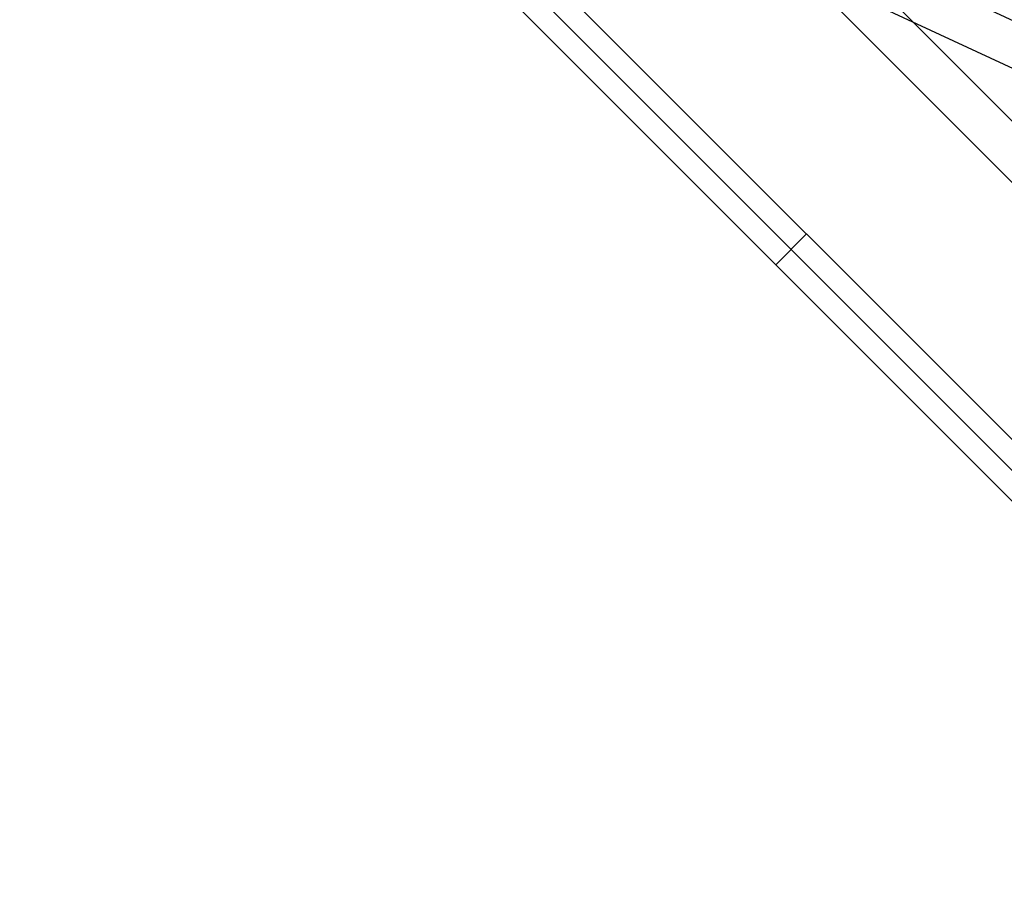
# Model space of a CAD drawing. Header units: millimetres. Extents: x -1030 to 192, y -442 to 180.
# Tile 168 of 256: x 103 to 137, y -436 to -406. Entities that reach past the tile are written whole.
import ezdxf

# ---------------------------------------------------------------- set-up
doc = ezdxf.new("R2010")
doc.units = ezdxf.units.MM
doc.header["$MEASUREMENT"] = 0
doc.layers.add('OVIDIO 120x60x72h', color=7, linetype='Continuous')

msp = doc.modelspace()

# ---------------------------------------------------------------- linework, layer by layer
at = {"layer": 'OVIDIO 120x60x72h', "extrusion": (-0.108979, 0.202852, 0.973126)}
for points in [[(38.868, 451.568), (38.868, 612.224)], [(38.868, 612.224), (38.868, 451.568)], [(38.573, 612.224), (38.573, 451.568)], [(38.277, 612.224), (38.277, 451.568)], [(38.277, 451.568), (38.277, 612.224)]]:
    msp.add_lwpolyline(points, dxfattribs=at)
at = {"layer": 'OVIDIO 120x60x72h', "extrusion": (-0.235702, 0.235702, 0.942809)}
for points in [[(169.653, 623.018), (169.653, 518.477)], [(171.061, 628.188), (171.061, 522.78)], [(175.91, 649.413), (175.91, 540.335)], [(174.961, 540.335), (174.961, 649.413)], [(177.807, 540.335), (177.807, 649.413)], [(178.756, 649.413), (178.756, 540.335)]]:
    msp.add_lwpolyline(points, dxfattribs=at)
at = {"layer": 'OVIDIO 120x60x72h', "extrusion": (-0.202852, 0.108979, 0.973126)}
for points in [[(299.835, 513.003), (299.835, 352.347)], [(299.835, 352.347), (299.835, 513.003)], [(300.13, 513.003), (300.13, 352.347)], [(300.426, 352.347), (300.426, 513.003)], [(300.426, 513.003), (300.426, 352.347)]]:
    msp.add_lwpolyline(points, dxfattribs=at)
at = {"layer": 'OVIDIO 120x60x72h', "extrusion": (-0.046296, 0.021464, 0.998697)}
for points in [[(310.702, 243.475), (310.702, 344.78)], [(312.188, 244.444), (312.188, 344.955)]]:
    msp.add_lwpolyline(points, dxfattribs=at)
at = {"layer": 'OVIDIO 120x60x72h', "extrusion": (0.265352, 0.881274, 0.39108)}
msp.add_lwpolyline([(-278.713, 823.971), (-234.4, 766.416)], dxfattribs=at)
at = {"layer": 'OVIDIO 120x60x72h', "extrusion": (-0.202867, 0.108989, 0.973122)}
for points in [[(297.998, 496.397), (297.998, 439.016)], [(297.998, 439.016), (297.998, 496.397)]]:
    msp.add_lwpolyline(points, dxfattribs=at)
at = {"layer": 'OVIDIO 120x60x72h', "extrusion": (0.26556, 0.881185, 0.391139)}
for points in [[(-238.333, 777.096), (-284.653, 837.214)], [(-284.653, 837.214), (-238.333, 777.096)]]:
    msp.add_lwpolyline(points, dxfattribs=at)
at = {"layer": 'OVIDIO 120x60x72h', "extrusion": (0.265352, 0.881275, 0.391079)}
for points in [[(-238.548, 779.698), (-280.931, 834.747)], [(-280.931, 834.747), (-238.548, 779.698)], [(-280.752, 834.885), (-238.369, 779.836)], [(-238.369, 779.836), (-280.752, 834.885)]]:
    msp.add_lwpolyline(points, dxfattribs=at)
at = {"layer": 'OVIDIO 120x60x72h', "extrusion": (-0.202866, 0.108989, 0.973122)}
for points in [[(298.711, 439.016), (298.711, 496.397)], [(299.424, 439.016), (299.424, 496.397)], [(299.424, 496.397), (299.424, 439.016)]]:
    msp.add_lwpolyline(points, dxfattribs=at)
at = {"layer": 'OVIDIO 120x60x72h', "extrusion": (0.265507, 0.881208, 0.391124)}
for points in [[(-283.907, 837.753), (-238.287, 778.533)], [(-238.287, 778.533), (-283.907, 837.753)]]:
    msp.add_lwpolyline(points, dxfattribs=at)
at = {"layer": 'OVIDIO 120x60x72h'}
for points in [[(126.245, -398.634), (162.437, -434.826)], [(125.185, -399.695), (161.369, -435.879)], [(138.761, -423.171), (120.235, -404.645)], [(138.23, -423.701), (119.704, -405.175)], [(119.704, -405.175), (138.23, -423.701)], [(128.967, -414.438), (130.028, -413.378)]]:
    msp.add_lwpolyline(points, dxfattribs=at)
at = {"layer": 'OVIDIO 120x60x72h', "extrusion": (0.000378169, -0.000378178, 1)}
for points in [[(120.752, -404.101), (139.278, -422.627)], [(139.278, -422.627), (120.752, -404.101)]]:
    msp.add_lwpolyline(points, dxfattribs=at)
at = {"layer": 'OVIDIO 120x60x72h', "extrusion": (-0.12261, -0.276089, 0.953279)}
msp.add_lwpolyline([(281.485, -80.474), (281.485, -81.974)], dxfattribs=at)
at = {"layer": 'OVIDIO 120x60x72h', "extrusion": (0, 1, 0)}
for points in [[(419.111, 757.078), (-165.568, 757.078)], [(-165.568, 755.578), (419.111, 755.578)], [(-165.568, 757.078), (419.111, 757.078)], [(419.111, 755.578), (-165.568, 755.578)], [(-165.57, 755.193), (419.111, 755.193)], [(419.111, 753.289), (-165.189, 753.289)], [(-165.189, 753.289), (419.111, 753.289)], [(-165.568, 755.538), (419.111, 755.538)]]:
    msp.add_lwpolyline(points, dxfattribs=at)
at = {"layer": 'OVIDIO 120x60x72h', "extrusion": (7.53877e-07, 1, 0)}
for points in [[(419.111, 754.632), (-165.189, 754.631)], [(-165.189, 754.631), (419.111, 754.632)]]:
    msp.add_lwpolyline(points, dxfattribs=at)

doc.saveas('drawing.dxf')
